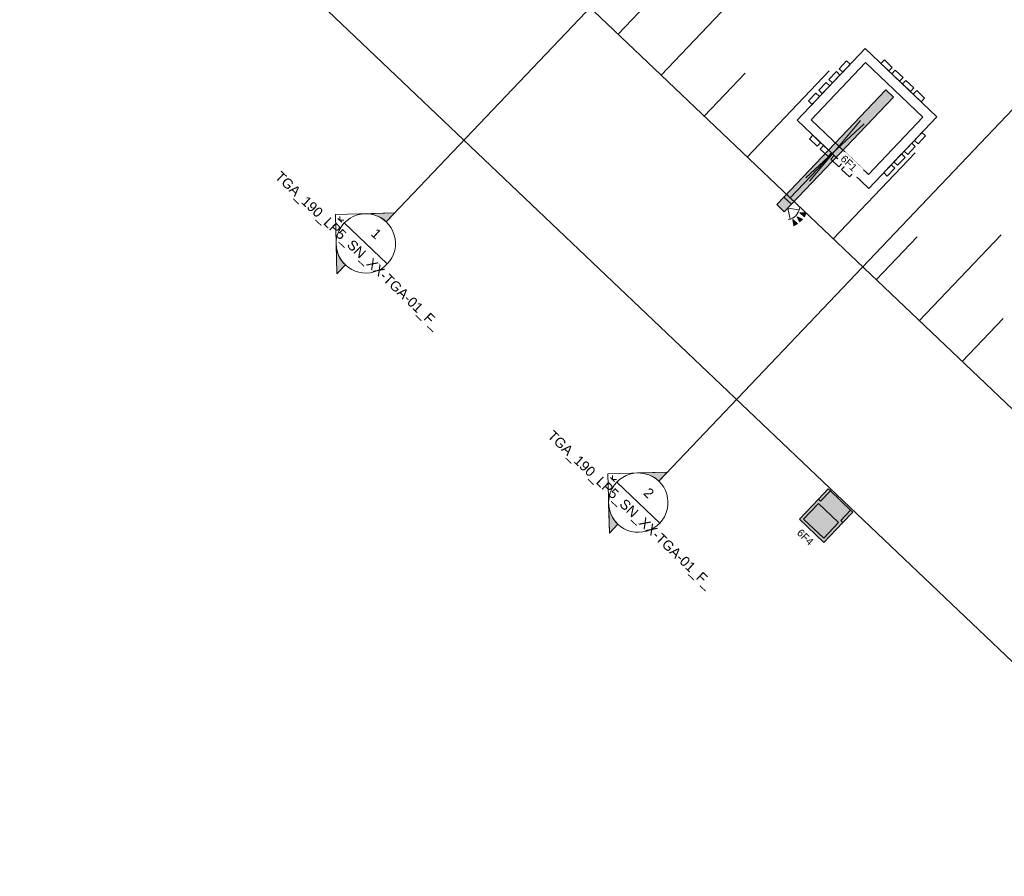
# Model space of a CAD drawing. Header units: metres. Extents: x 32343132.4 to 32343183.8, y 5699224 to 5699274.6.
# Tile 23 of 64: x 32343154.8 to 32343164.8, y 5699224 to 5699232.7. Entities that reach past the tile are written whole.
import ezdxf

# ---------------------------------------------------------------- set-up
doc = ezdxf.new("R2010")
doc.units = ezdxf.units.M
for name, color, linetype, lineweight in [('0-1', 7, 'Continuous', 5), ('A-ANNO-NOTE-1', 7, 'Continuous', 5), ('A-ANNO-NOTE-3', 7, 'Continuous', 9), ('A-DETL-GENF', 7, 'Continuous', 18), ('A-DETL-GENF-2', 7, 'Continuous', 50), ('E-LITE-EQPM', 7, 'Continuous', 50), ('E-LITE-EQPM-IDEN', 7, 'Continuous', 9), ('G-ANNO-SYMB-1', 7, 'Continuous', 9)]:
    doc.layers.add(name, color=color, linetype=linetype, lineweight=lineweight)
for name, color, linetype, lineweight, true_color in [('A-DETL-1', 254, 'Continuous', 18, 0xbebebe), ('A-DETL-GENF-3', 2, 'Continuous', 50, 0xffff00), ('A-DETL-GENF-4', 9, 'Continuous', 50, 0x808080), ('A-MASS-1', 7, 'Continuous', 5, 0xcccccc), ('E-POWR-CNDT-1', 4, 'Continuous', 35, 0x00ffff)]:
    doc.layers.add(name, color=color, linetype=linetype, lineweight=lineweight, true_color=true_color)
doc.styles.add('Arial', font='arial.ttf', dxfattribs={"height": 0.075})
doc.styles.add('Arial_3', font='arial.ttf', dxfattribs={"height": 0.1})

# ---------------------------------------------------------------- blocks, each defined once
blk = doc.blocks.new('Aushub - Aushub-3443405-TGA_190_LP5_GR_EG-TGA-01_G_')
at = {"layer": 'A-MASS-1'}
for p, q in [((83.1132, -16.6336), (83.5267, -16.1989)), ((83.5479, -17.0471), (84.375, -16.1777)), ((84.4173, -17.8743), (85.2444, -17.0049)), ((83.9826, -17.4607), (84.3961, -17.026)), ((84.852, -18.2878), (85.2655, -17.8531)), ((85.2867, -18.7014), (86.1138, -17.832)), ((85.7214, -19.115), (86.1349, -18.6803)), ((86.1561, -19.5285), (86.9832, -18.6591)), ((86.5908, -19.9421), (87.0043, -19.5074))]:
    blk.add_line(p, q, dxfattribs=at)
blk = doc.blocks.new('ARC_190_LPX_FM_Stellplätze_rvt-1-TGA_190_LP5_GR_EG-TGA-01_G_')
at = {"layer": 'A-MASS-1'}
for p, q in [((32343168.2704, 5699225.5213), (32343133.7842, 5699258.3308)), ((32343168.2704, 5699225.5217), (32343133.7846, 5699258.3308))]:
    blk.add_line(p, q, dxfattribs=at)
blk.add_blockref('Aushub - Aushub-3443405-TGA_190_LP5_GR_EG-TGA-01_G_', (32343077.7673, 5699249.1855), dxfattribs=at)
blk = doc.blocks.new('Regiolux Parsa - PSO _ 1500 ETS9 - 2400lm _ 4000K - Feuchtraumleuchte - Bewegungsmelder-7673997-TGA_190_LP5_GR_EG-TGA-01_G_')
at = {"layer": 'A-DETL-GENF-2'}
blk.add_hatch(color=256, dxfattribs=at).paths.add_polyline_path([(0.8, 0.0525), (0.695, 0.0525), (0.695, -0.0525), (0.8, -0.0525)])
at = {"layer": 'A-DETL-GENF-3'}
blk.add_hatch(color=256, dxfattribs=at).paths.add_polyline_path([(0.695, 0.0525), (-0.8, 0.0525), (-0.8, -0.0525), (0.695, -0.0525)])
at = {"layer": 'A-DETL-GENF'}
for p, q in [((-0.8, -0.0525), (-0.8, 0.0525)), ((-0.8, 0.0525), (0.695, 0.0525)), ((-0.4, -0.0262), (0.4, 0.0262)), ((0.4, -0.0262), (-0.4, 0.0262)), ((0.695, -0.0525), (0.695, 0.0525)), ((0.695, 0.0525), (0.8, 0.0525)), ((0.695, 0.0525), (0.695, -0.0525)), ((0.8, 0.0525), (0.8, -0.0525)), ((0.695, -0.0525), (-0.8, -0.0525)), ((0.8, -0.0525), (0.695, -0.0525))]:
    blk.add_line(p, q, dxfattribs=at)
blk = doc.blocks.new('LnPlus 40-AB7L-LR_18000-730 12G1 - Type catalog-7542735-TGA_190_LP5_GR_EG-TGA-01_G_')
at = {"layer": 'A-DETL-GENF-3'}
blk.add_hatch(color=256, dxfattribs=at).paths.add_polyline_path([(-0.1406, 0.198), (-0.1406, -0.02), (0.1406, -0.02), (0.1406, 0.198)])
at = {"layer": 'A-DETL-GENF-4'}
h = blk.add_hatch(color=256, dxfattribs=at)
h.paths.add_polyline_path([(-0.1703, 0.2276), (-0.1703, -0.05), (-0.1406, -0.05), (-0.1406, -0.1944), (0.1406, -0.1944), (0.1406, -0.05), (0.1703, -0.05), (0.1703, 0.2276)])
h.paths.add_polyline_path([(0.1406, 0.198), (0.1406, -0.02), (-0.1406, -0.02), (-0.1406, 0.198)])
at = {"layer": 'E-LITE-EQPM'}
h = blk.add_hatch(color=256, dxfattribs=at)
h.paths.add_polyline_path([(-0.1703, -0.05), (-0.1703, -0.1944), (-0.1406, -0.1944), (-0.1406, -0.05)])
h.paths.add_polyline_path([(0.1406, -0.05), (0.1406, -0.1944), (0.1703, -0.1944), (0.1703, -0.05)])
at = {"layer": 'A-DETL-GENF'}
for p, q in [((0.1703, 0.2276), (-0.1703, 0.2276)), ((-0.1703, 0.2276), (-0.1703, -0.05)), ((0.1703, -0.05), (0.1703, 0.2276)), ((0.1406, 0.198), (-0.1406, 0.198)), ((-0.1406, 0.198), (-0.1406, -0.02)), ((-0.1406, -0.02), (-0.1406, 0.198)), ((-0.1406, 0.198), (0.1406, 0.198)), ((0.1406, -0.02), (0.1406, 0.198)), ((0.1406, 0.198), (0.1406, -0.02)), ((-0.1406, -0.05), (-0.1703, -0.05)), ((-0.1703, -0.05), (-0.1703, -0.1944)), ((-0.1703, -0.05), (-0.1406, -0.05)), ((-0.1406, -0.02), (0.1406, -0.02)), ((0.1406, -0.02), (-0.1406, -0.02)), ((-0.1406, -0.1944), (-0.1406, -0.05)), ((-0.1406, -0.05), (-0.1406, -0.1944)), ((0.1703, -0.05), (0.1406, -0.05)), ((0.1406, -0.05), (0.1406, -0.1944)), ((0.1406, -0.1944), (0.1406, -0.05)), ((0.1406, -0.05), (0.1703, -0.05)), ((0.1703, -0.1944), (0.1703, -0.05)), ((-0.1703, -0.1944), (-0.1406, -0.1944)), ((-0.1406, -0.1944), (0.1406, -0.1944)), ((0.1406, -0.1944), (0.1703, -0.1944))]:
    blk.add_line(p, q, dxfattribs=at)
blk = doc.blocks.new('Leerrohrschacht - Leerrohrschacht-7624407-TGA_190_LP5_GR_EG-TGA-01_G_')
at = {"layer": 'E-POWR-CNDT-1'}
for p, q in [((0.5, 0.5), (-0.5, 0.5)), ((-0.5, 0.5), (-0.5, -0.5)), ((-0.5, -0.5), (-0.5, 0.5)), ((-0.5, 0.5), (0.5, 0.5)), ((-0.2798, 0.55), (-0.2798, 0.5)), ((-0.1698, 0.55), (-0.2798, 0.55)), ((-0.1698, 0.55), (-0.2798, 0.55)), ((-0.2798, 0.5), (-0.1698, 0.5)), ((-0.2798, 0.5), (-0.1698, 0.5)), ((-0.1698, 0.5), (-0.1698, 0.55)), ((-0.1298, 0.55), (-0.1298, 0.5)), ((-0.0198, 0.55), (-0.1298, 0.55)), ((-0.0198, 0.55), (-0.1298, 0.55)), ((-0.1298, 0.5), (-0.0198, 0.5)), ((-0.1298, 0.5), (-0.0198, 0.5)), ((-0.0198, 0.5), (-0.0198, 0.55)), ((0.0202, 0.55), (0.0202, 0.5)), ((0.1302, 0.55), (0.0202, 0.55)), ((0.1302, 0.55), (0.0202, 0.55)), ((0.0202, 0.5), (0.1302, 0.5)), ((0.0202, 0.5), (0.1302, 0.5)), ((0.1302, 0.5), (0.1302, 0.55)), ((0.1702, 0.55), (0.1702, 0.5)), ((0.2802, 0.55), (0.1702, 0.55)), ((0.2802, 0.55), (0.1702, 0.55)), ((0.1702, 0.5), (0.2802, 0.5)), ((0.1702, 0.5), (0.2802, 0.5)), ((0.2802, 0.5), (0.2802, 0.55)), ((0.5, -0.5), (0.5, 0.5)), ((0.5, 0.5), (0.5, -0.5)), ((-0.4, 0.4), (0.4, 0.4)), ((-0.4, -0.4), (-0.4, 0.4)), ((0.4, 0.4), (-0.4, 0.4)), ((-0.4, 0.4), (-0.4, -0.4)), ((0.4, 0.4), (0.4, -0.4)), ((0.4, -0.4), (0.4, 0.4)), ((-0.5, 0.2799), (-0.55, 0.2799)), ((-0.55, 0.2799), (-0.55, 0.1699)), ((-0.55, 0.2799), (-0.55, 0.1699)), ((-0.5, 0.1699), (-0.5, 0.2799)), ((-0.5, 0.1699), (-0.5, 0.2799)), ((0.55, 0.2799), (0.5, 0.2799)), ((0.5, 0.2799), (0.5, 0.1699)), ((0.5, 0.2799), (0.5, 0.1699)), ((0.55, 0.1699), (0.55, 0.2799)), ((0.55, 0.1699), (0.55, 0.2799)), ((-0.55, 0.1699), (-0.5, 0.1699)), ((-0.5, 0.1299), (-0.55, 0.1299)), ((-0.55, 0.1299), (-0.55, 0.0199)), ((-0.55, 0.1299), (-0.55, 0.0199)), ((-0.5, 0.0199), (-0.5, 0.1299)), ((-0.5, 0.0199), (-0.5, 0.1299)), ((0.5, 0.1699), (0.55, 0.1699)), ((0.55, 0.1299), (0.5, 0.1299)), ((0.5, 0.1299), (0.5, 0.0199)), ((0.5, 0.1299), (0.5, 0.0199)), ((0.55, 0.0199), (0.55, 0.1299)), ((0.55, 0.0199), (0.55, 0.1299)), ((-0.55, 0.0199), (-0.5, 0.0199)), ((0.5, 0.0199), (0.55, 0.0199)), ((-0.5, -0.0201), (-0.55, -0.0201)), ((-0.55, -0.0201), (-0.55, -0.1301)), ((-0.55, -0.0201), (-0.55, -0.1301)), ((-0.5, -0.1301), (-0.5, -0.0201)), ((-0.5, -0.1301), (-0.5, -0.0201)), ((0.55, -0.0201), (0.5, -0.0201)), ((0.5, -0.0201), (0.5, -0.1301)), ((0.5, -0.0201), (0.5, -0.1301)), ((0.55, -0.1301), (0.55, -0.0201)), ((0.55, -0.1301), (0.55, -0.0201)), ((-0.55, -0.1301), (-0.5, -0.1301)), ((-0.5, -0.1701), (-0.55, -0.1701)), ((-0.55, -0.1701), (-0.55, -0.2801)), ((-0.55, -0.1701), (-0.55, -0.2801)), ((-0.5, -0.2801), (-0.5, -0.1701)), ((-0.5, -0.2801), (-0.5, -0.1701)), ((0.5, -0.1301), (0.55, -0.1301)), ((0.55, -0.1701), (0.5, -0.1701)), ((0.5, -0.1701), (0.5, -0.2801)), ((0.5, -0.1701), (0.5, -0.2801)), ((0.55, -0.2801), (0.55, -0.1701)), ((0.55, -0.2801), (0.55, -0.1701)), ((-0.55, -0.2801), (-0.5, -0.2801)), ((0.5, -0.2801), (0.55, -0.2801)), ((0.4, -0.4), (-0.4, -0.4)), ((-0.4, -0.4), (0.4, -0.4)), ((-0.5, -0.5), (0.5, -0.5)), ((0.5, -0.5), (-0.5, -0.5)), ((-0.2798, -0.5), (-0.2798, -0.55)), ((-0.1698, -0.5), (-0.2798, -0.5)), ((-0.1698, -0.5), (-0.2798, -0.5)), ((-0.2798, -0.55), (-0.1698, -0.55)), ((-0.2798, -0.55), (-0.1698, -0.55)), ((-0.1698, -0.55), (-0.1698, -0.5)), ((-0.1298, -0.5), (-0.1298, -0.55)), ((-0.0198, -0.5), (-0.1298, -0.5)), ((-0.0198, -0.5), (-0.1298, -0.5)), ((-0.1298, -0.55), (-0.0198, -0.55)), ((-0.1298, -0.55), (-0.0198, -0.55)), ((-0.0198, -0.55), (-0.0198, -0.5)), ((0.0202, -0.5), (0.0202, -0.55)), ((0.1302, -0.5), (0.0202, -0.5)), ((0.1302, -0.5), (0.0202, -0.5)), ((0.0202, -0.55), (0.1302, -0.55)), ((0.0202, -0.55), (0.1302, -0.55)), ((0.1302, -0.55), (0.1302, -0.5)), ((0.1702, -0.5), (0.1702, -0.55)), ((0.2802, -0.5), (0.1702, -0.5)), ((0.2802, -0.5), (0.1702, -0.5)), ((0.1702, -0.55), (0.2802, -0.55)), ((0.1702, -0.55), (0.2802, -0.55)), ((0.2802, -0.55), (0.2802, -0.5))]:
    blk.add_line(p, q, dxfattribs=at)
blk = doc.blocks.new('Schnitt - Schnittbeschriftung - Gefüllt Koordination-1525609-TGA_190_LP5_GR_EG-TGA-01_G_')
at = {"layer": 'G-ANNO-SYMB-1'}
h = blk.add_hatch(color=256, dxfattribs=at)
edge = h.paths.add_edge_path()
edge.add_line((-0.01449, 0), (-0.01024, 0.00424))
edge.add_ellipse((-0.006, 0), major_axis=(0, 0.006), ratio=0.999999, start_angle=45, end_angle=90)
edge.add_line((-0.012, 0), (-0.01449, 0))
h = blk.add_hatch(color=256, dxfattribs=at)
edge = h.paths.add_edge_path()
edge.add_line((0.00249, 0), (0, 0))
edge.add_ellipse((-0.006, 0), major_axis=(0.006, 0), ratio=1, start_angle=0, end_angle=45)
edge.add_line((-0.00176, 0.00424), (0.00249, 0))
for p, q in [((-0.006, 0.00849), (-0.01449, 0)), ((-0.006, 0.00849), (0.00249, 0)), ((-0.00622, 0.007), (-0.00566, 0.00756)), ((-0.00622, 0.00756), (-0.00622, 0.00645)), ((-0.00622, 0.007), (-0.00566, 0.00644)), ((-0.01024, 0.00424), (-0.01449, 0)), ((0.00249, 0), (-0.00176, 0.00424)), ((-0.012, 0), (-0.01449, 0)), ((-0.01449, 0), (-0.012, 0)), ((0, 0), (0.00249, 0)), ((0, 0), (0.00249, 0))]:
    blk.add_line(p, q, dxfattribs=at)
for major_axis, ratio, start_param, end_param in [((0.006, 0), 1, 0, 3.141593), ((0, 0.006), 0.999999, 0.785398, 1.570796), ((0.006, 0), 1, 0, 0.785398), ((0, 0.006), 0.999999, 1.570796, 4.712389)]:
    blk.add_ellipse((-0.006, 0), major_axis=major_axis, ratio=ratio, start_param=start_param, end_param=end_param, dxfattribs=at)

msp = doc.modelspace()

# ---------------------------------------------------------------- hatches: boundary and pattern name
at = {"layer": 'A-ANNO-NOTE-1'}
for points in [[(32343162.7144, 5699230.6548), (32343162.7416, 5699230.6835), (32343162.688, 5699230.7073)], [(32343162.7168, 5699230.7499), (32343162.7621, 5699230.7073), (32343162.7789, 5699230.7457)], [(32343162.6542, 5699230.6172), (32343162.6918, 5699230.6359), (32343162.6468, 5699230.6792)]]:
    msp.add_hatch(color=256, dxfattribs=at).paths.add_polyline_path(points)

# ---------------------------------------------------------------- linework, layer by layer
at = {"layer": 'A-ANNO-NOTE-3'}
for p, q in [((32343162.5949, 5699230.7958), (32343162.6183, 5699230.6827)), ((32343162.5949, 5699230.7958), (32343162.709, 5699230.7781)), ((32343162.7416, 5699230.6835), (32343162.688, 5699230.7073)), ((32343162.688, 5699230.7073), (32343162.7144, 5699230.6548)), ((32343162.7789, 5699230.7457), (32343162.7168, 5699230.7499)), ((32343162.7168, 5699230.7499), (32343162.7621, 5699230.7073)), ((32343162.7621, 5699230.7073), (32343162.7789, 5699230.7457)), ((32343162.6918, 5699230.6359), (32343162.6468, 5699230.6792)), ((32343162.6468, 5699230.6792), (32343162.6542, 5699230.6172)), ((32343162.6542, 5699230.6172), (32343162.6918, 5699230.6359)), ((32343162.7144, 5699230.6548), (32343162.7416, 5699230.6835))]:
    msp.add_line(p, q, dxfattribs=at)
msp.add_ellipse((32343162.581, 5699230.809), major_axis=(-0.0085, 0.1313), ratio=1, start_param=3.206408, end_param=4.567765, dxfattribs=at)
at = {"layer": 'A-DETL-1'}
msp.add_line((32343132.3644, 5699257.1285), (32343167.1404, 5699224.0433), dxfattribs=at)
at = {"layer": 'G-ANNO-SYMB-1'}
for p, q in [((32343158.1136, 5699230.6449), (32343158.5483, 5699230.2314)), ((32343160.8667, 5699228.0257), (32343161.3014, 5699227.6121))]:
    msp.add_line(p, q, dxfattribs=at)

# ---------------------------------------------------------------- block references
at = {"layer": '0-1'}
msp.add_blockref('ARC_190_LPX_FM_Stellplätze_rvt-1-TGA_190_LP5_GR_EG-TGA-01_G_', (0, 0), dxfattribs=at)
at = {"layer": 'E-LITE-EQPM'}
for name, p, rotation in [('Regiolux Parsa - PSO _ 1500 ETS9 - 2400lm _ 4000K - Feuchtraumleuchte - Bewegungsmelder-7673997-TGA_190_LP5_GR_EG-TGA-01_G_', (32343163.0721, 5699231.3736), 226.4272566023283), ('LnPlus 40-AB7L-LR_18000-730 12G1 - Type catalog-7542735-TGA_190_LP5_GR_EG-TGA-01_G_', (32343162.9929, 5699227.6997), 136.4272566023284)]:
    msp.add_blockref(name, p, dxfattribs=dict(at, rotation=rotation))
at = {"layer": 'E-POWR-CNDT-1', "rotation": 136.4272566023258}
msp.add_blockref('Leerrohrschacht - Leerrohrschacht-7624407-TGA_190_LP5_GR_EG-TGA-01_G_', (32343163.3946, 5699231.7008), dxfattribs=at)
at = {"layer": 'G-ANNO-SYMB-1', "xscale": 49.99999999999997, "yscale": 49.99999999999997, "zscale": 49.99999999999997, "rotation": 46.42725660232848}
for p in [(32343158.5378, 5699230.6555), (32343161.2909, 5699228.0362)]:
    msp.add_blockref('Schnitt - Schnittbeschriftung - Gefüllt Koordination-1525609-TGA_190_LP5_GR_EG-TGA-01_G_', p, dxfattribs=at)

# ---------------------------------------------------------------- texts
at = {"layer": 'G-ANNO-SYMB-1', "char_height": 0.1, "attachment_point": 1, "rotation": 316.42726, "style": 'Arial_3'}
for s, insert, width in [('TGA_190_LP5_SN_XX-TGA-01_F_', (32343157.4754, 5699231.1762), 2.761813), ('1', (32343158.4441, 5699230.5989), 0.096202), ('TGA_190_LP5_SN_XX-TGA-01_F_', (32343160.2285, 5699228.557), 2.761813), ('2', (32343161.1972, 5699227.9797), 0.096202)]:
    msp.add_mtext(s, dxfattribs=dict(at, insert=insert, width=width))

# ---------------------------------------------------------------- next in the draw order: texts
at = {"layer": 'E-LITE-EQPM-IDEN', "char_height": 0.075, "width": 0.224472, "attachment_point": 1, "rotation": 316.42726, "style": 'Arial', "bg_fill": 3, "box_fill_scale": 1.25, "bg_fill_color": 256, "bg_fill_true_color": 13158600, "bg_fill_transparency": 0}
for s, insert in [('6F1', (32343163.1722, 5699231.3391)), ('6F4', (32343162.732, 5699227.5597))]:
    msp.add_mtext(s, dxfattribs=dict(at, insert=insert))

# ---------------------------------------------------------------- next in the draw order: linework, layer by layer
at = {"layer": 'G-ANNO-SYMB-1'}
for p, q in [((32343176.4831, 5699249.5179), (32343158.5378, 5699230.6555)), ((32343179.2362, 5699246.8987), (32343161.2909, 5699228.0362))]:
    msp.add_line(p, q, dxfattribs=at)

# ---------------------------------------------------------------- next in the draw order: texts
at = {"layer": 'E-LITE-EQPM-IDEN', "insert": (32343162.732, 5699227.5597), "char_height": 0.075, "width": 0.224472, "attachment_point": 1, "rotation": 316.42726, "style": 'Arial', "bg_fill": 3, "box_fill_scale": 1.25, "bg_fill_color": 256, "bg_fill_true_color": 13158600, "bg_fill_transparency": 0}
msp.add_mtext('6F4', dxfattribs=at)

doc.saveas('drawing.dxf')
